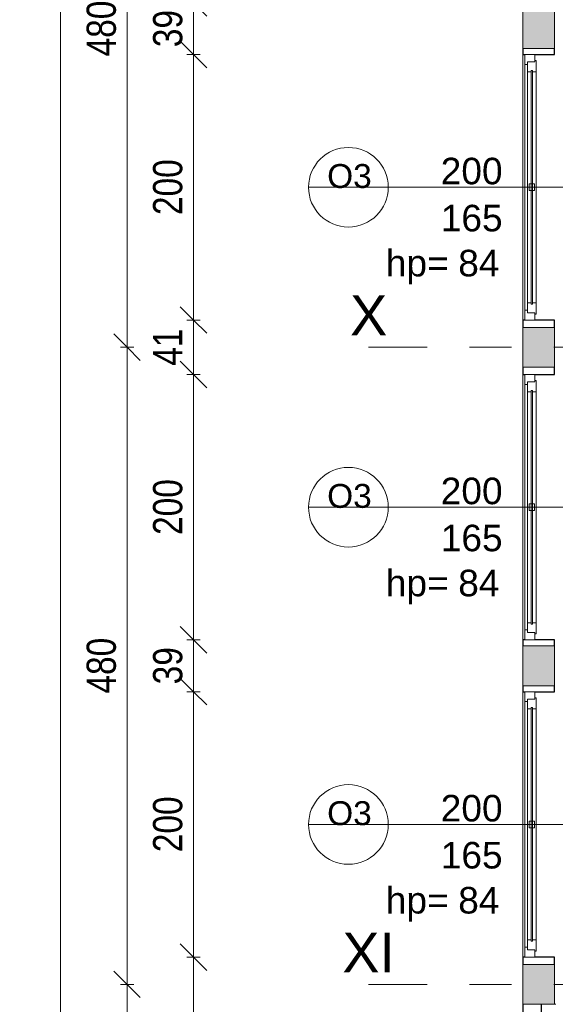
# Model space of a CAD drawing. Header units: centimetres. Extents: x -1631 to 1829, y -257 to 3158.
# Tile 30 of 129: x -1631 to -1228, y 1833 to 2575. Entities that reach past the tile are written whole.
import ezdxf

# ---------------------------------------------------------------- set-up
doc = ezdxf.new("R2010")
doc.units = ezdxf.units.CM
doc.linetypes.add('Oś', pattern=[222.25, 127, -31.75, 31.75, -31.75])
for name, color, linetype, lineweight in [('A-ANNO-DIMS', 211, 'Continuous', 13), ('A-ANNO-DIMS-100', 211, 'Continuous', 13), ('A-GLAZ', 151, 'Continuous', 13), ('A-GLAZ-IDEN', 152, 'Continuous', 13), ('A-WALL', 113, 'Continuous', 13), ('S-GRID', 1, 'Continuous', 13), ('S-GRID-IDEN', 1, 'Continuous', 13)]:
    doc.layers.add(name, color=color, linetype=linetype, lineweight=lineweight)
doc.layers.add('A-WALL-PATT', color=111, linetype='Continuous', lineweight=13, plot=False)
doc.styles.add('Arial Narrow_1', font='ARIALN.TTF', dxfattribs={"height": 22})
doc.styles.add('Arial_10', font='arial.ttf', dxfattribs={"height": 20})
doc.styles.add('Arial_13', font='arial.ttf', dxfattribs={"height": 0.2})
doc.styles.add('Arial_7', font='arial.ttf', dxfattribs={"height": 30})
doc.styles.add('Arial_8', font='arial.ttf', dxfattribs={"height": 18})
doc.dimstyles.new('Diagonal_1_100__0_1_', dxfattribs={"dimscale": 30.48, "dimtxt": 22.515481, "dimasz": 0.656168, "dimexe": 0.164042, "dimexo": 0.0625, "dimgap": 0.065617, "dimtad": 1, "dimdec": 1, "dimrnd": 0.1, "dimdsep": 46, "dimtxsty": 'Arial Narrow_1', "dimblk1": 'OBLIQUE', "dimblk2": 'OBLIQUE', "dimsah": 1, "dimcen": 0.09, "dimazin": 0, "dimtfac": 1, "dimtdec": 4, "dimtix": 1, "dimtmove": 0, "dimatfit": 3, "dimfxl": 0.164042, "dimfxlon": 1, "dimtvp": 1, "dimtolj": 1, "dimtzin": 0, "dimarcsym": 2})

# ---------------------------------------------------------------- blocks, each defined once
blk = doc.blocks.new('Okno - automatyczna etykieta - 200x165 _projektowane_-2617392-6_piętro IV __13_80 m_ - stan projektowany')
at = {"layer": 'A-GLAZ'}
for p, q in [((-92.5, 10.5), (-100, 10.5)), ((-100, 10.5), (-100, 3)), ((-100, 10.5), (100, 10.5)), ((-87, 8.5), (-94.5, 8.5)), ((-94.5, 8.5), (-94.5, 3)), ((-94.5, 3), (-94.5, 8.5)), ((-94.5, 8.5), (-92.5, 8.5)), ((-92.5, 8.5), (-92.5, 10.5)), ((92.5, 10.5), (-92.5, 10.5)), ((-87, 5.75), (-87, 8.5)), ((87, 8.5), (-87, 8.5)), ((94.5, 8.5), (87, 8.5)), ((87, 8.5), (87, 5.75)), ((100, 10.5), (92.5, 10.5)), ((92.5, 10.5), (92.5, 8.5)), ((92.5, 8.5), (94.5, 8.5)), ((94.5, 3), (94.5, 8.5)), ((94.5, 8.5), (94.5, 3)), ((100, 3), (100, 10.5)), ((-100, 3), (-94.5, 3)), ((-94.5, 3), (-95.5, 3)), ((-95.5, 3), (-95.5, 2)), ((-95.5, 2), (-87, 2)), ((88, 5.75), (-88, 5.75)), ((-88, 5.75), (-88, 4.75)), ((-88, 4.75), (-88, 5.75)), ((-88, 5.75), (-87, 5.75)), ((-88, 4.75), (88, 4.75)), ((-87, 4.75), (-88, 4.75)), ((-87, 2), (-87, 4.75)), ((87, 2), (-87, 2)), ((2.5, 7.25), (-2.5, 7.25)), ((-2.5, 7.25), (-2.5, 3.25)), ((-2.5, 3.25), (2.5, 3.25)), ((2.5, 3.25), (2.5, 7.25)), ((87, 5.75), (88, 5.75)), ((87, 4.75), (87, 2)), ((88, 4.75), (87, 4.75)), ((87, 2), (95.5, 2)), ((88, 4.75), (88, 5.75)), ((88, 5.75), (88, 4.75)), ((95.5, 3), (94.5, 3)), ((94.5, 3), (100, 3)), ((95.5, 2), (95.5, 3))]:
    blk.add_line(p, q, dxfattribs=at)
blk = doc.blocks.new('DIMBLOCK8-6_piętro IV __13_80 m_ - stan projektowany')
at = {"layer": 'A-ANNO-DIMS-100', "transparency": 16777216}
for p, q in [((-1600.57, 2848.33), (-1610.57, 2858.33)), ((-1595.57, 2848.33), (-1605.57, 2848.33)), ((-1600.57, 108.33), (-1600.57, 2848.33)), ((-1600.57, 2848.33), (-1590.57, 2838.33)), ((-1600.57, 2848.33), (-1595.57, 2848.33)), ((-1600.57, 108.33), (-1610.57, 118.33)), ((-1595.57, 108.33), (-1605.57, 108.33)), ((-1600.57, 108.33), (-1590.57, 98.33)), ((-1600.57, 108.33), (-1595.57, 108.33))]:
    blk.add_line(p, q, dxfattribs=at)
at = {"layer": 'A-ANNO-DIMS-100', "color": 0, "transparency": 16777216, "insert": (-1631, 1450.45), "char_height": 22, "width": 66.9031, "attachment_point": 1, "rotation": 90, "line_spacing_factor": 0.974696, "style": 'Arial Narrow_1'}
blk.add_mtext('2740', dxfattribs=at)
blk = doc.blocks.new('_Oblique')
at = {"color": 0, "linetype": 'ByBlock', "lineweight": -2}
blk.add_line((-0.5, -0.5), (0.5, 0.5), dxfattribs=at)
blk = doc.blocks.new('DIMBLOCK13-6_piętro IV __13_80 m_ - stan projektowany')
at = {"layer": 'A-ANNO-DIMS-100', "transparency": 16777216}
for p, q in [((-1550.57, 1848.33), (-1560.57, 1858.33)), ((-1545.57, 1848.33), (-1555.57, 1848.33)), ((-1550.57, 1368.33), (-1550.57, 1848.33)), ((-1550.57, 1848.33), (-1540.57, 1838.33)), ((-1550.57, 1848.33), (-1545.57, 1848.33)), ((-1550.57, 1368.33), (-1560.57, 1378.33)), ((-1545.57, 1368.33), (-1555.57, 1368.33)), ((-1550.57, 1368.33), (-1540.57, 1358.33)), ((-1550.57, 1368.33), (-1545.57, 1368.33))]:
    blk.add_line(p, q, dxfattribs=at)
at = {"layer": 'A-ANNO-DIMS-100', "color": 0, "transparency": 16777216, "insert": (-1581, 1587.42), "char_height": 22, "width": 50.1774, "attachment_point": 1, "rotation": 90, "line_spacing_factor": 0.974696, "style": 'Arial Narrow_1'}
blk.add_mtext('480', dxfattribs=at)
blk = doc.blocks.new('DIMBLOCK14-6_piętro IV __13_80 m_ - stan projektowany')
at = {"layer": 'A-ANNO-DIMS-100', "transparency": 16777216}
for p, q in [((-1550.57, 2328.33), (-1560.57, 2338.33)), ((-1545.57, 2328.33), (-1555.57, 2328.33)), ((-1550.57, 1848.33), (-1550.57, 2328.33)), ((-1550.57, 2328.33), (-1540.57, 2318.33)), ((-1550.57, 2328.33), (-1545.57, 2328.33)), ((-1550.57, 1848.33), (-1560.57, 1858.33)), ((-1545.57, 1848.33), (-1555.57, 1848.33)), ((-1550.57, 1848.33), (-1540.57, 1838.33)), ((-1550.57, 1848.33), (-1545.57, 1848.33))]:
    blk.add_line(p, q, dxfattribs=at)
at = {"layer": 'A-ANNO-DIMS-100', "color": 0, "transparency": 16777216, "insert": (-1581, 2067.42), "char_height": 22, "width": 50.1774, "attachment_point": 1, "rotation": 90, "line_spacing_factor": 0.974696, "style": 'Arial Narrow_1'}
blk.add_mtext('480', dxfattribs=at)
blk = doc.blocks.new('DIMBLOCK15-6_piętro IV __13_80 m_ - stan projektowany')
at = {"layer": 'A-ANNO-DIMS-100', "transparency": 16777216}
for p, q in [((-1550.57, 2808.33), (-1560.57, 2818.33)), ((-1545.57, 2808.33), (-1555.57, 2808.33)), ((-1550.57, 2328.33), (-1550.57, 2808.33)), ((-1550.57, 2808.33), (-1540.57, 2798.33)), ((-1550.57, 2808.33), (-1545.57, 2808.33)), ((-1550.57, 2328.33), (-1560.57, 2338.33)), ((-1545.57, 2328.33), (-1555.57, 2328.33)), ((-1550.57, 2328.33), (-1540.57, 2318.33)), ((-1550.57, 2328.33), (-1545.57, 2328.33))]:
    blk.add_line(p, q, dxfattribs=at)
at = {"layer": 'A-ANNO-DIMS-100', "color": 0, "transparency": 16777216, "insert": (-1581, 2547.42), "char_height": 22, "width": 50.1774, "attachment_point": 1, "rotation": 90, "line_spacing_factor": 0.974696, "style": 'Arial Narrow_1'}
blk.add_mtext('480', dxfattribs=at)
blk = doc.blocks.new('DIMBLOCK236-6_piętro IV __13_80 m_ - stan projektowany')
at = {"layer": 'A-ANNO-DIMS-100', "transparency": 16777216}
for p, q in [((-1500.57, 1868.83), (-1510.57, 1878.83)), ((-1495.57, 1868.83), (-1505.57, 1868.83)), ((-1500.57, 1347.83), (-1500.57, 1868.83)), ((-1500.57, 1868.83), (-1490.57, 1858.83)), ((-1500.57, 1868.83), (-1495.57, 1868.83)), ((-1500.57, 1347.83), (-1510.57, 1357.83)), ((-1495.57, 1347.83), (-1505.57, 1347.83)), ((-1500.57, 1347.83), (-1490.57, 1337.83)), ((-1500.57, 1347.83), (-1495.57, 1347.83))]:
    blk.add_line(p, q, dxfattribs=at)
at = {"layer": 'A-ANNO-DIMS-100', "color": 0, "transparency": 16777216, "insert": (-1531, 1587.42), "char_height": 22, "width": 50.1774, "attachment_point": 1, "rotation": 90, "line_spacing_factor": 0.974696, "style": 'Arial Narrow_1'}
blk.add_mtext('521', dxfattribs=at)
blk = doc.blocks.new('DIMBLOCK237-6_piętro IV __13_80 m_ - stan projektowany')
at = {"layer": 'A-ANNO-DIMS-100', "transparency": 16777216}
for p, q in [((-1500.57, 2068.83), (-1510.57, 2078.83)), ((-1495.57, 2068.83), (-1505.57, 2068.83)), ((-1500.57, 1868.83), (-1500.57, 2068.83)), ((-1500.57, 2068.83), (-1490.57, 2058.83)), ((-1500.57, 2068.83), (-1495.57, 2068.83)), ((-1500.57, 1868.83), (-1510.57, 1878.83)), ((-1495.57, 1868.83), (-1505.57, 1868.83)), ((-1500.57, 1868.83), (-1490.57, 1858.83)), ((-1500.57, 1868.83), (-1495.57, 1868.83))]:
    blk.add_line(p, q, dxfattribs=at)
at = {"layer": 'A-ANNO-DIMS-100', "color": 0, "transparency": 16777216, "insert": (-1531, 1947.92), "char_height": 22, "width": 50.1774, "attachment_point": 1, "rotation": 90, "line_spacing_factor": 0.974696, "style": 'Arial Narrow_1'}
blk.add_mtext('200', dxfattribs=at)
blk = doc.blocks.new('DIMBLOCK238-6_piętro IV __13_80 m_ - stan projektowany')
at = {"layer": 'A-ANNO-DIMS-100', "transparency": 16777216}
for p, q in [((-1500.57, 2107.83), (-1510.57, 2117.83)), ((-1495.57, 2107.83), (-1505.57, 2107.83)), ((-1500.57, 2068.83), (-1500.57, 2107.83)), ((-1500.57, 2107.83), (-1490.57, 2097.83)), ((-1500.57, 2107.83), (-1495.57, 2107.83)), ((-1500.57, 2068.83), (-1510.57, 2078.83)), ((-1495.57, 2068.83), (-1505.57, 2068.83)), ((-1500.57, 2068.83), (-1490.57, 2058.83)), ((-1500.57, 2068.83), (-1495.57, 2068.83))]:
    blk.add_line(p, q, dxfattribs=at)
at = {"layer": 'A-ANNO-DIMS-100', "color": 0, "transparency": 16777216, "insert": (-1531, 2074.39), "char_height": 22, "width": 33.4516, "attachment_point": 1, "rotation": 90, "line_spacing_factor": 0.974696, "style": 'Arial Narrow_1'}
blk.add_mtext('39', dxfattribs=at)
blk = doc.blocks.new('DIMBLOCK239-6_piętro IV __13_80 m_ - stan projektowany')
at = {"layer": 'A-ANNO-DIMS-100', "transparency": 16777216}
for p, q in [((-1500.57, 2307.83), (-1510.57, 2317.83)), ((-1495.57, 2307.83), (-1505.57, 2307.83)), ((-1500.57, 2107.83), (-1500.57, 2307.83)), ((-1500.57, 2307.83), (-1490.57, 2297.83)), ((-1500.57, 2307.83), (-1495.57, 2307.83)), ((-1500.57, 2107.83), (-1510.57, 2117.83)), ((-1495.57, 2107.83), (-1505.57, 2107.83)), ((-1500.57, 2107.83), (-1490.57, 2097.83)), ((-1500.57, 2107.83), (-1495.57, 2107.83))]:
    blk.add_line(p, q, dxfattribs=at)
at = {"layer": 'A-ANNO-DIMS-100', "color": 0, "transparency": 16777216, "insert": (-1531, 2186.92), "char_height": 22, "width": 50.1774, "attachment_point": 1, "rotation": 90, "line_spacing_factor": 0.974696, "style": 'Arial Narrow_1'}
blk.add_mtext('200', dxfattribs=at)
blk = doc.blocks.new('DIMBLOCK240-6_piętro IV __13_80 m_ - stan projektowany')
at = {"layer": 'A-ANNO-DIMS-100', "transparency": 16777216}
for p, q in [((-1500.57, 2348.83), (-1510.57, 2358.83)), ((-1495.57, 2348.83), (-1505.57, 2348.83)), ((-1500.57, 2307.83), (-1500.57, 2348.83)), ((-1500.57, 2348.83), (-1490.57, 2338.83)), ((-1500.57, 2348.83), (-1495.57, 2348.83)), ((-1500.57, 2307.83), (-1510.57, 2317.83)), ((-1495.57, 2307.83), (-1505.57, 2307.83)), ((-1500.57, 2307.83), (-1490.57, 2297.83)), ((-1500.57, 2307.83), (-1495.57, 2307.83))]:
    blk.add_line(p, q, dxfattribs=at)
at = {"layer": 'A-ANNO-DIMS-100', "color": 0, "transparency": 16777216, "insert": (-1531, 2314.39), "char_height": 22, "width": 33.4516, "attachment_point": 1, "rotation": 90, "line_spacing_factor": 0.974696, "style": 'Arial Narrow_1'}
blk.add_mtext('41', dxfattribs=at)
blk = doc.blocks.new('DIMBLOCK241-6_piętro IV __13_80 m_ - stan projektowany')
at = {"layer": 'A-ANNO-DIMS-100', "transparency": 16777216}
for p, q in [((-1500.57, 2548.83), (-1510.57, 2558.83)), ((-1495.57, 2548.83), (-1505.57, 2548.83)), ((-1500.57, 2348.83), (-1500.57, 2548.83)), ((-1500.57, 2548.83), (-1490.57, 2538.83)), ((-1500.57, 2548.83), (-1495.57, 2548.83)), ((-1500.57, 2348.83), (-1510.57, 2358.83)), ((-1495.57, 2348.83), (-1505.57, 2348.83)), ((-1500.57, 2348.83), (-1490.57, 2338.83)), ((-1500.57, 2348.83), (-1495.57, 2348.83))]:
    blk.add_line(p, q, dxfattribs=at)
at = {"layer": 'A-ANNO-DIMS-100', "color": 0, "transparency": 16777216, "insert": (-1531, 2427.92), "char_height": 22, "width": 50.1774, "attachment_point": 1, "rotation": 90, "line_spacing_factor": 0.974696, "style": 'Arial Narrow_1'}
blk.add_mtext('200', dxfattribs=at)
blk = doc.blocks.new('DIMBLOCK242-6_piętro IV __13_80 m_ - stan projektowany')
at = {"layer": 'A-ANNO-DIMS-100', "transparency": 16777216}
for p, q in [((-1500.57, 2587.83), (-1510.57, 2597.83)), ((-1495.57, 2587.83), (-1505.57, 2587.83)), ((-1500.57, 2548.83), (-1500.57, 2587.83)), ((-1500.57, 2587.83), (-1490.57, 2577.83)), ((-1500.57, 2587.83), (-1495.57, 2587.83)), ((-1500.57, 2548.83), (-1510.57, 2558.83)), ((-1495.57, 2548.83), (-1505.57, 2548.83)), ((-1500.57, 2548.83), (-1490.57, 2538.83)), ((-1500.57, 2548.83), (-1495.57, 2548.83))]:
    blk.add_line(p, q, dxfattribs=at)
at = {"layer": 'A-ANNO-DIMS-100', "color": 0, "transparency": 16777216, "insert": (-1531, 2554.39), "char_height": 22, "width": 33.4516, "attachment_point": 1, "rotation": 90, "line_spacing_factor": 0.974696, "style": 'Arial Narrow_1'}
blk.add_mtext('39', dxfattribs=at)
blk = doc.blocks.new('Okno_LD_typ 100 - metka _ wys_parapetu-2491833-6_piętro IV __13_80 m_ - stan projektowany')
at = {"layer": 'A-GLAZ-IDEN'}
blk.add_line((0, 1.8925), (0, -0.3919), dxfattribs=at)
blk.add_circle((0, -0.0919), 0.3, dxfattribs=at)
at = {"layer": 'A-GLAZ-IDEN', "insert": (0.4711, 0.6634), "char_height": 0.2, "width": 0.48783, "attachment_point": 3, "rotation": 90, "line_spacing_factor": 0.936439, "style": 'Arial_13', "bg_fill": 3, "box_fill_scale": 1.25, "bg_fill_color": 256, "bg_fill_true_color": 13158600, "bg_fill_transparency": 0}
blk.add_mtext('\\pxqr,t6.35,12.7,19.05,25.4,31.75,38.1,44.45,50.8,57.15,63.5,69.85,76.2,82.55,88.9,95.25,101.6,107.95,114.3,120.65,127,133.35,139.7,146.05,152.4,158.75,165.1,171.45,177.8,184.15,190.5,196.85,203.2;{hp= }', dxfattribs=at)

msp = doc.modelspace()

# ---------------------------------------------------------------- hatches: boundary and pattern name
at = {"layer": 'A-WALL-PATT'}
h = msp.add_hatch(color=9, dxfattribs=at)
h.paths.add_polyline_path([(-1238.62, 1833.33), (-1228.62, 1833.33), (-1228.62, 1863.33), (-1252.62, 1863.33), (-1252.62, 1833.33)], flags=0)
h.paths.add_polyline_path([(-1252.62, 2073.33), (-1228.62, 2073.33), (-1228.62, 2103.33), (-1252.62, 2103.33), (-1252.62, 2080.47)], flags=0)
h.paths.add_polyline_path([(-1252.62, 2313.33), (-1228.62, 2313.33), (-1228.62, 2343.33), (-1252.62, 2343.33)], flags=0)
h.paths.add_polyline_path([(-1252.62, 2553.33), (-1228.62, 2553.33), (-1228.62, 2583.33), (-1252.62, 2583.33)], flags=0)

# ---------------------------------------------------------------- linework, layer by layer
at = {"layer": 'A-WALL', "lineweight": 9}
for p, q in [((-1252.62, 2583.33), (-1252.62, 2553.33)), ((-1228.62, 2553.33), (-1228.62, 2583.33)), ((-1252.62, 2348.83), (-1252.62, 2548.83)), ((-1252.62, 2343.33), (-1252.62, 2313.33)), ((-1228.62, 2313.33), (-1228.62, 2343.33)), ((-1252.62, 2107.83), (-1252.62, 2307.83)), ((-1252.62, 2103.33), (-1252.62, 2073.33)), ((-1228.62, 2073.33), (-1228.62, 2103.33)), ((-1252.62, 1868.83), (-1252.62, 2068.83)), ((-1252.62, 1863.33), (-1252.62, 1833.33)), ((-1228.62, 1833.33), (-1228.62, 1863.33)), ((-1238.62, 1833.33), (-1227.62, 1833.33))]:
    msp.add_line(p, q, dxfattribs=at)
at = {"layer": 'A-WALL'}
for p, q in [((-1252.62, 2553.33), (-1228.62, 2553.33)), ((-1228.62, 2343.33), (-1252.62, 2343.33)), ((-1252.62, 2313.33), (-1228.62, 2313.33)), ((-1228.62, 2103.33), (-1252.62, 2103.33)), ((-1252.62, 2073.33), (-1228.62, 2073.33)), ((-1228.62, 1863.33), (-1252.62, 1863.33)), ((-1252.62, 1833.33), (-1238.62, 1833.33)), ((-1238.62, 1833.33), (-1252.62, 1833.33))]:
    msp.add_line(p, q, dxfattribs=at)
at = {"layer": 'A-WALL', "color": 7, "lineweight": 25}
for p, q in [((-1252.62, 2553.33), (-1252.62, 2548.83)), ((-1228.62, 2548.83), (-1228.62, 2553.33)), ((-1252.62, 2548.83), (-1251.12, 2548.83)), ((-1243.62, 2548.83), (-1228.62, 2548.83)), ((-1251.12, 2348.83), (-1252.62, 2348.83)), ((-1252.62, 2348.83), (-1252.62, 2343.33)), ((-1228.62, 2348.83), (-1243.62, 2348.83)), ((-1228.62, 2343.33), (-1228.62, 2348.83)), ((-1252.62, 2313.33), (-1252.62, 2307.83)), ((-1252.62, 2307.83), (-1251.12, 2307.83)), ((-1243.62, 2307.83), (-1228.62, 2307.83)), ((-1228.62, 2307.83), (-1228.62, 2313.33)), ((-1251.12, 2107.83), (-1252.62, 2107.83)), ((-1252.62, 2107.83), (-1252.62, 2103.33)), ((-1228.62, 2107.83), (-1243.62, 2107.83)), ((-1228.62, 2103.33), (-1228.62, 2107.83)), ((-1252.62, 2073.33), (-1252.62, 2068.83)), ((-1228.62, 2068.83), (-1228.62, 2073.33)), ((-1252.62, 2068.83), (-1251.12, 2068.83)), ((-1243.62, 2068.83), (-1228.62, 2068.83)), ((-1251.12, 1868.83), (-1252.62, 1868.83)), ((-1252.62, 1868.83), (-1252.62, 1863.33)), ((-1228.62, 1868.83), (-1243.62, 1868.83)), ((-1228.62, 1863.33), (-1228.62, 1868.83)), ((-1252.62, 1833.33), (-1252.62, 1663.33)), ((-1238.62, 1663.33), (-1238.62, 1833.33))]:
    msp.add_line(p, q, dxfattribs=at)
at = {"layer": 'S-GRID', "linetype": 'Oś'}
for p, q in [((1342.46, 2328.33), (-1368.76, 2328.33)), ((1342.46, 1848.33), (-1368.76, 1848.33))]:
    msp.add_line(p, q, dxfattribs=at)

# ---------------------------------------------------------------- block references
at = {"layer": 'A-GLAZ', "rotation": 89.9999999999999}
for p in [(-1240.62, 2448.83), (-1240.62, 2207.83), (-1240.62, 1968.83)]:
    msp.add_blockref('Okno - automatyczna etykieta - 200x165 _projektowane_-2617392-6_piętro IV __13_80 m_ - stan projektowany', p, dxfattribs=at)

# ---------------------------------------------------------------- texts
at = {"layer": 'S-GRID-IDEN', "char_height": 30, "attachment_point": 5, "line_spacing_factor": 0.936439, "style": 'Arial_7'}
for s, insert, width in [('\\pxqc,t4.23333,8.46667,12.7,16.93333,21.16667,25.4,29.63333,33.86667,38.1,42.33333,46.56667,50.8,55.03333,59.26667,63.5,67.73333,71.96667,76.2,80.43333,84.66667,88.9,93.13333,97.36667,101.6,105.83333,110.06667,114.3,118.53333,122.76667,127,131.23333,135.46667;{X}', (-1368.64, 2352.39), 27.8), ('\\pxqc,t4.23333,8.46667,12.7,16.93333,21.16667,25.4,29.63333,33.86667,38.1,42.33333,46.56667,50.8,55.03333,59.26667,63.5,67.73333,71.96667,76.2,80.43333,84.66667,88.9,93.13333,97.36667,101.6,105.83333,110.06667,114.3,118.53333,122.76667,127,131.23333,135.46667;{XI}', (-1368.64, 1872.39), 39.7)]:
    msp.add_mtext(s, dxfattribs=dict(at, insert=insert, width=width))

# ---------------------------------------------------------------- dimensions: what is measured, and where the dimension line sits
at = {"layer": 'A-ANNO-DIMS'}
for base, p1, p2, override, picture, middle in [((-1600.57, 2848.33), (-1595.57, 108.33), (-1595.57, 2848.33), {"dimpost": '<>', "dimfxl": 2740}, 'DIMBLOCK8-6_piętro IV __13_80 m_ - stan projektowany', (-1613.8, 1478.33)), ((-1550.57, 2808.33), (-1545.57, 2328.33), (-1545.57, 2808.33), {"dimpost": '<>', "dimfxl": 480}, 'DIMBLOCK15-6_piętro IV __13_80 m_ - stan projektowany', (-1563.8, 2568.33)), ((-1500.57, 2587.83), (-1495.57, 2548.83), (-1495.57, 2587.83), {"dimpost": '<>', "dimfxl": 39}, 'DIMBLOCK242-6_piętro IV __13_80 m_ - stan projektowany', (-1513.8, 2568.33)), ((-1500.57, 2548.83), (-1495.57, 2348.83), (-1495.57, 2548.83), {"dimpost": '<>', "dimfxl": 200}, 'DIMBLOCK241-6_piętro IV __13_80 m_ - stan projektowany', (-1513.8, 2448.83)), ((-1500.57, 2348.83), (-1495.57, 2307.83), (-1495.57, 2348.83), {"dimpost": '<>', "dimfxl": 41}, 'DIMBLOCK240-6_piętro IV __13_80 m_ - stan projektowany', (-1513.61, 2328.33)), ((-1550.57, 2328.33), (-1545.57, 1848.33), (-1545.57, 2328.33), {"dimpost": '<>', "dimfxl": 480}, 'DIMBLOCK14-6_piętro IV __13_80 m_ - stan projektowany', (-1563.8, 2088.33)), ((-1500.57, 2307.83), (-1495.57, 2107.83), (-1495.57, 2307.83), {"dimpost": '<>', "dimfxl": 200}, 'DIMBLOCK239-6_piętro IV __13_80 m_ - stan projektowany', (-1513.8, 2207.83)), ((-1500.57, 2107.83), (-1495.57, 2068.83), (-1495.57, 2107.83), {"dimpost": '<>', "dimfxl": 39}, 'DIMBLOCK238-6_piętro IV __13_80 m_ - stan projektowany', (-1513.8, 2088.33)), ((-1500.57, 2068.83), (-1495.57, 1868.83), (-1495.57, 2068.83), {"dimpost": '<>', "dimfxl": 200}, 'DIMBLOCK237-6_piętro IV __13_80 m_ - stan projektowany', (-1513.8, 1968.83)), ((-1500.57, 1868.83), (-1495.57, 1347.83), (-1495.57, 1868.83), {"dimpost": '<>', "dimfxl": 521}, 'DIMBLOCK236-6_piętro IV __13_80 m_ - stan projektowany', (-1513.8, 1608.33)), ((-1550.57, 1848.33), (-1545.57, 1368.33), (-1545.57, 1848.33), {"dimpost": '<>', "dimfxl": 480}, 'DIMBLOCK13-6_piętro IV __13_80 m_ - stan projektowany', (-1563.8, 1608.33))]:
    dim = msp.add_linear_dim(base=base, p1=p1, p2=p2, angle=90, dimstyle='Diagonal_1_100__0_1_', override=override, dxfattribs=at)
    dim.commit()
    dim.dimension.update_dxf_attribs({"geometry": picture, "text_midpoint": middle})

# ---------------------------------------------------------------- next in the draw order: block references
at = {"layer": 'A-GLAZ-IDEN', "xscale": 99.99999999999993, "yscale": 99.99999999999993, "zscale": 99.99999999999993, "rotation": 270.0000000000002}
for p in [(-1374.73, 2448.83), (-1374.73, 2207.83), (-1374.73, 1968.83)]:
    msp.add_blockref('Okno_LD_typ 100 - metka _ wys_parapetu-2491833-6_piętro IV __13_80 m_ - stan projektowany', p, dxfattribs=at)

# ---------------------------------------------------------------- next in the draw order: texts
at = {"layer": 'A-GLAZ-IDEN', "line_spacing_factor": 0.936439}
for s, insert, char_height, width, attachment_point, style in [('\\pxqc,t6.35,12.7,19.05,25.4,31.75,38.1,44.45,50.8,57.15,63.5,69.85,76.2,82.55,88.9,95.25,101.6,107.95,114.3,120.65,127,133.35,139.7,146.05,152.4,158.75,165.1,171.45,177.8,184.15,190.5,196.85,203.2;{200}', (-1291.1, 2460.94), 20, 48.3, 5, 'Arial_10'), ('\\pxqc,t7.05556,14.11111,21.16667,28.22222,35.27778,42.33333,49.38889,56.44444,63.5,70.55556,77.61111,84.66667,91.72222,98.77778,105.83333,112.88889,119.94444,127,134.05556,141.11111,148.16667,155.22222,162.27778,169.33333,176.38889,183.44444,190.5,197.55556,204.61111,211.66667,218.72222,225.77778;{O3}', (-1383.12, 2457.21), 18, 33.7, 5, 'Arial_8'), ('\\pxqc,t6.35,12.7,19.05,25.4,31.75,38.1,44.45,50.8,57.15,63.5,69.85,76.2,82.55,88.9,95.25,101.6,107.95,114.3,120.65,127,133.35,139.7,146.05,152.4,158.75,165.1,171.45,177.8,184.15,190.5,196.85,203.2;{165}', (-1291.1, 2425.5), 20, 48.3, 5, 'Arial_10'), ('\\pxt6.35,12.7,19.05,25.4,31.75,38.1,44.45,50.8,57.15,63.5,69.85,76.2,82.55,88.9,95.25,101.6,107.95,114.3,120.65,127,133.35,139.7,146.05,152.4,158.75,165.1,171.45,177.8,184.15,190.5,196.85,203.2;{84}', (-1301.22, 2401.72), 20, 32.4, 1, 'Arial_10'), ('\\pxqc,t7.05556,14.11111,21.16667,28.22222,35.27778,42.33333,49.38889,56.44444,63.5,70.55556,77.61111,84.66667,91.72222,98.77778,105.83333,112.88889,119.94444,127,134.05556,141.11111,148.16667,155.22222,162.27778,169.33333,176.38889,183.44444,190.5,197.55556,204.61111,211.66667,218.72222,225.77778;{O3}', (-1383.12, 2216.21), 18, 33.7, 5, 'Arial_8'), ('\\pxqc,t6.35,12.7,19.05,25.4,31.75,38.1,44.45,50.8,57.15,63.5,69.85,76.2,82.55,88.9,95.25,101.6,107.95,114.3,120.65,127,133.35,139.7,146.05,152.4,158.75,165.1,171.45,177.8,184.15,190.5,196.85,203.2;{200}', (-1291.1, 2219.94), 20, 48.3, 5, 'Arial_10'), ('\\pxqc,t6.35,12.7,19.05,25.4,31.75,38.1,44.45,50.8,57.15,63.5,69.85,76.2,82.55,88.9,95.25,101.6,107.95,114.3,120.65,127,133.35,139.7,146.05,152.4,158.75,165.1,171.45,177.8,184.15,190.5,196.85,203.2;{165}', (-1291.1, 2184.5), 20, 48.3, 5, 'Arial_10'), ('\\pxt6.35,12.7,19.05,25.4,31.75,38.1,44.45,50.8,57.15,63.5,69.85,76.2,82.55,88.9,95.25,101.6,107.95,114.3,120.65,127,133.35,139.7,146.05,152.4,158.75,165.1,171.45,177.8,184.15,190.5,196.85,203.2;{84}', (-1301.22, 2160.72), 20, 32.4, 1, 'Arial_10'), ('\\pxqc,t6.35,12.7,19.05,25.4,31.75,38.1,44.45,50.8,57.15,63.5,69.85,76.2,82.55,88.9,95.25,101.6,107.95,114.3,120.65,127,133.35,139.7,146.05,152.4,158.75,165.1,171.45,177.8,184.15,190.5,196.85,203.2;{200}', (-1291.1, 1980.94), 20, 48.3, 5, 'Arial_10'), ('\\pxqc,t7.05556,14.11111,21.16667,28.22222,35.27778,42.33333,49.38889,56.44444,63.5,70.55556,77.61111,84.66667,91.72222,98.77778,105.83333,112.88889,119.94444,127,134.05556,141.11111,148.16667,155.22222,162.27778,169.33333,176.38889,183.44444,190.5,197.55556,204.61111,211.66667,218.72222,225.77778;{O3}', (-1383.12, 1977.21), 18, 33.7, 5, 'Arial_8'), ('\\pxqc,t6.35,12.7,19.05,25.4,31.75,38.1,44.45,50.8,57.15,63.5,69.85,76.2,82.55,88.9,95.25,101.6,107.95,114.3,120.65,127,133.35,139.7,146.05,152.4,158.75,165.1,171.45,177.8,184.15,190.5,196.85,203.2;{165}', (-1291.1, 1945.5), 20, 48.3, 5, 'Arial_10'), ('\\pxt6.35,12.7,19.05,25.4,31.75,38.1,44.45,50.8,57.15,63.5,69.85,76.2,82.55,88.9,95.25,101.6,107.95,114.3,120.65,127,133.35,139.7,146.05,152.4,158.75,165.1,171.45,177.8,184.15,190.5,196.85,203.2;{84}', (-1301.22, 1921.72), 20, 32.4, 1, 'Arial_10')]:
    msp.add_mtext(s, dxfattribs=dict(at, insert=insert, char_height=char_height, width=width, attachment_point=attachment_point, style=style))

doc.saveas('drawing.dxf')
